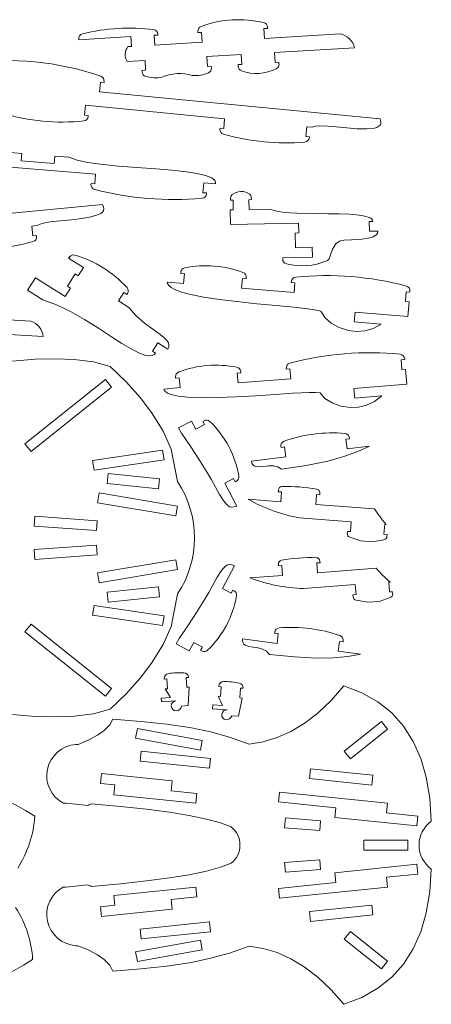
# Model space of a CAD drawing. Header units: millimetres. Extents: x 25 to 477, y 53 to 459.
# Tile 2 of 2: x 310 to 477, y 53 to 454. Entities that reach past the tile are written whole.
import ezdxf

# ---------------------------------------------------------------- set-up
doc = ezdxf.new("R2010")
doc.units = ezdxf.units.MM

msp = doc.modelspace()

# ---------------------------------------------------------------- linework, layer by layer
at = {"color": 7, "linetype": 'Continuous', "lineweight": 15}
for p, q in [((409.06, 450.65), (410.56, 450.74)), ((409.06, 450.65), (409.3, 446.66)), ((410.56, 450.74), (410.52, 451.28)), ((333.61, 446.12), (333.58, 446.47)), ((333.61, 446.12), (354.87, 447.4)), ((355.11, 443.4), (354.87, 447.4)), ((364.39, 447.97), (365.89, 448.06)), ((364.39, 447.97), (364.63, 443.98)), ((365.89, 448.06), (365.87, 448.41)), ((382.17, 449.03), (382.14, 449.58)), ((382.17, 449.03), (383.67, 449.12)), ((383.91, 445.13), (383.67, 449.12)), ((409.3, 446.66), (440.17, 448.51)), ((353.61, 443.31), (355.11, 443.4)), ((364.63, 443.98), (383.91, 445.13)), ((446.02, 442.85), (413.41, 440.89)), ((360.62, 437.72), (353.34, 437.29)), ((360.86, 433.73), (360.62, 437.72)), ((399.78, 440.07), (385.85, 439.24)), ((385.85, 439.24), (386.09, 435.24)), ((400.02, 436.08), (399.78, 440.07)), ((413.41, 440.89), (413.65, 436.9)), ((359.36, 433.64), (360.86, 433.73)), ((359.4, 432.99), (359.36, 433.64)), ((386.09, 435.24), (387.59, 435.33)), ((387.59, 435.33), (387.63, 434.6)), ((398.52, 435.99), (400.02, 436.08)), ((398.57, 435.24), (398.52, 435.99)), ((413.65, 436.9), (415.15, 436.99)), ((415.15, 436.99), (415.19, 436.24)), ((342.01, 424.87), (342.4, 428.85)), ((342.4, 428.85), (343.89, 428.71)), ((343.89, 428.71), (343.93, 429.15)), ((456.45, 413.82), (342.01, 424.87)), ((336, 415.41), (336.38, 419.39)), ((336.38, 419.39), (393.04, 413.91)), ((337.49, 415.26), (336, 415.41)), ((337.45, 414.87), (337.49, 415.26)), ((393.04, 413.91), (392.66, 409.93)), ((391.16, 410.08), (391.13, 409.73)), ((392.66, 409.93), (391.16, 410.08)), ((426.1, 406.7), (426.48, 410.68)), ((426.48, 410.68), (428.71, 410.47)), ((427.59, 406.56), (426.1, 406.7)), ((427.56, 406.21), (427.59, 406.56)), ((310.42, 399.8), (304.31, 400.29)), ((310.42, 399.8), (310.17, 396.81)), ((323.6, 395.72), (323.85, 398.71)), ((329.57, 398.24), (323.85, 398.71)), ((296.68, 394.89), (340.44, 391.34)), ((310.17, 396.81), (323.6, 395.72)), ((340.11, 387.36), (340.44, 391.34)), ((338.59, 387.15), (338.62, 387.48)), ((338.62, 387.48), (340.11, 387.36)), ((384.5, 387.77), (384.18, 383.78)), ((384.5, 387.77), (389.28, 387.38)), ((384.18, 383.78), (385.67, 383.66)), ((385.67, 383.66), (385.65, 383.34)), ((395.45, 381.45), (395.47, 380.75)), ((397.67, 383.8), (396.6, 383.31)), ((402.79, 383.48), (401.66, 384.03)), ((403.93, 380.94), (403.91, 381.73)), ((343.3, 378.94), (228.86, 367.88)), ((395.47, 380.75), (396.47, 380.78)), ((396.47, 380.78), (396.56, 376.78)), ((402.93, 380.92), (403.93, 380.94)), ((403.02, 376.92), (402.93, 380.92)), ((395.31, 376.75), (396.56, 376.78)), ((395.45, 370.75), (395.31, 376.75)), ((403.02, 376.92), (411.49, 377.11)), ((314.49, 370.12), (316.71, 370.34)), ((314.87, 366.14), (314.49, 370.12)), ((423.13, 371.38), (395.45, 370.75)), ((423.13, 371.38), (423.22, 367.38)), ((453.42, 372.06), (451.92, 372.03)), ((452.01, 368.03), (451.92, 372.03)), ((316.37, 366.29), (314.87, 366.14)), ((316.4, 365.94), (316.37, 366.29)), ((423.22, 367.38), (421.72, 367.34)), ((421.72, 367.34), (421.86, 361.35)), ((455.53, 368.11), (452.01, 368.03)), ((421.86, 361.35), (428.72, 361.5)), ((428.81, 357.5), (428.72, 361.5)), ((329.48, 357.12), (329.9, 357.66)), ((416.69, 357.23), (428.81, 357.5)), ((435.94, 357.66), (435.81, 357.26)), ((335.53, 353.32), (329.48, 357.12)), ((333.41, 349.93), (335.53, 353.32)), ((416.69, 357.23), (416.7, 356.69)), ((328.95, 345.65), (332.14, 350.73)), ((332.14, 350.73), (333.41, 349.93)), ((375.15, 350.84), (375.2, 351.36)), ((376.65, 350.72), (375.15, 350.84)), ((376.33, 346.73), (376.65, 350.72)), ((315.95, 349.08), (312.76, 344)), ((315.95, 349.08), (328.09, 341.46)), ((330.22, 344.85), (328.95, 345.65)), ((376.33, 346.73), (369.65, 347.28)), ((400.26, 348.81), (399.94, 344.82)), ((401.76, 348.68), (400.26, 348.81)), ((401.8, 349.2), (401.76, 348.68)), ((420.22, 347.19), (420.25, 347.53)), ((421.71, 347.07), (420.22, 347.19)), ((421.39, 343.08), (421.71, 347.07)), ((319.03, 340.07), (312.76, 344)), ((328.09, 341.46), (330.22, 344.85)), ((351.95, 343.02), (349.82, 339.63)), ((353.22, 342.22), (351.95, 343.02)), ((353.49, 342.66), (353.22, 342.22)), ((421.39, 343.08), (399.94, 344.82)), ((467.02, 343.39), (466.69, 339.4)), ((468.51, 343.27), (467.02, 343.39)), ((468.54, 343.61), (468.51, 343.27)), ((349.82, 339.63), (354, 337.01)), ((468.19, 339.28), (466.69, 339.4)), ((467.7, 333.3), (468.19, 339.28)), ((283.16, 333.3), (314.04, 331.45)), ((445.87, 331.06), (446.19, 335.05)), ((446.19, 335.05), (467.7, 333.3)), ((456.84, 330.17), (445.87, 331.06)), ((319.16, 325.13), (286.56, 327.09)), ((365.78, 322.53), (363.66, 319.14)), ((369.87, 319.96), (365.78, 322.53)), ((363.66, 319.14), (364.93, 318.35)), ((466.44, 315.72), (464.95, 315.6)), ((464.95, 315.6), (465.27, 311.62)), ((466.42, 316.07), (466.44, 315.72)), ((399.69, 310.31), (398.19, 310.19)), ((398.19, 310.19), (398.52, 306.2)), ((399.65, 310.83), (399.69, 310.31)), ((418.15, 311.81), (418.12, 312.15)), ((419.65, 311.93), (418.15, 311.81)), ((419.97, 307.94), (419.65, 311.93)), ((466.77, 311.74), (465.27, 311.62)), ((467.25, 305.76), (466.77, 311.74)), ((311.65, 281.39), (344.44, 307.61)), ((346.94, 304.49), (344.44, 307.61)), ((373.09, 308.15), (373.04, 308.67)), ((374.58, 308.27), (373.09, 308.15)), ((374.9, 304.29), (374.58, 308.27)), ((419.97, 307.94), (398.52, 306.2)), ((445.74, 304.01), (467.25, 305.76)), ((314.15, 278.27), (346.94, 304.49)), ((374.9, 304.29), (368.23, 303.74)), ((446.06, 300.03), (445.74, 304.01)), ((457.03, 300.92), (446.06, 300.03)), ((379.59, 290.67), (374.3, 287.85)), ((381.37, 287.33), (379.59, 290.67)), ((384.9, 289.21), (381.37, 287.33)), ((384.2, 290.53), (384.71, 290.8)), ((384.9, 289.21), (384.2, 290.53)), ((374.3, 287.85), (375.42, 285.74)), ((314.15, 278.27), (311.65, 281.39)), ((443.91, 283.47), (442.42, 283.28)), ((442.42, 283.28), (442.93, 279.31)), ((443.86, 283.88), (443.91, 283.47)), ((339.27, 274.61), (367.77, 278.76)), ((368.35, 274.8), (367.77, 278.76)), ((371.25, 279.27), (373.9, 265.97)), ((416.02, 279.92), (415.96, 280.33)), ((417.5, 280.11), (416.02, 279.92)), ((418.01, 276.14), (417.5, 280.11)), ((442.93, 279.31), (452.01, 280.47)), ((339.85, 270.65), (339.27, 274.61)), ((339.85, 270.65), (368.35, 274.8)), ((403.96, 274.35), (418.01, 276.14)), ((345.23, 265.26), (345.64, 269.24)), ((366.5, 267.08), (345.64, 269.24)), ((366.09, 263.1), (345.23, 265.26)), ((366.09, 263.1), (366.5, 267.08)), ((393.06, 265.39), (396.59, 267.27)), ((398.05, 256.03), (393.06, 265.39)), ((397.3, 265.94), (396.59, 267.27)), ((397.81, 266.21), (397.3, 265.94)), ((341.29, 257.4), (341.96, 261.35)), ((341.96, 261.35), (373.84, 255.96)), ((414.95, 262.55), (414.9, 261.88)), ((414.9, 261.88), (416.19, 261.78)), ((416.19, 261.78), (415.89, 257.79)), ((431.79, 260.6), (431.84, 261.27)), ((341.29, 257.4), (373.18, 252.01)), ((402.64, 258.79), (415.89, 257.79)), ((430.19, 256.71), (430.49, 260.7)), ((430.49, 260.7), (431.79, 260.6)), ((373.18, 252.01), (373.84, 255.96)), ((430.19, 256.71), (454.1, 254.91)), ((315.45, 247.85), (315.74, 251.84)), ((341.11, 249.98), (315.74, 251.84)), ((340.82, 245.99), (341.11, 249.98)), ((423.57, 251.19), (444.66, 249.6)), ((444.66, 249.6), (444.36, 245.61)), ((340.82, 245.99), (315.45, 247.85)), ((443.07, 245.71), (443, 244.87)), ((444.36, 245.61), (443.07, 245.71)), ((457.96, 244.59), (458.26, 248.58)), ((458.26, 248.58), (458.82, 248.53)), ((444.02, 243.34), (448.6, 241.78)), ((448.6, 241.78), (453.2, 241.44)), ((453.2, 241.44), (457.96, 242.29)), ((459.25, 244.49), (457.96, 244.59)), ((459.19, 243.65), (459.25, 244.49)), ((315.45, 238.28), (340.82, 240.14)), ((315.45, 238.28), (315.74, 234.29)), ((340.82, 240.14), (341.11, 236.15)), ((315.74, 234.29), (341.11, 236.15)), ((373.18, 234.12), (341.29, 228.73)), ((373.18, 234.12), (373.84, 230.17)), ((430.62, 232.81), (431.92, 232.91)), ((431.92, 232.91), (431.86, 233.58)), ((373.84, 230.17), (341.96, 224.78)), ((397.11, 231.7), (392.12, 222.34)), ((414.97, 232.31), (415.02, 231.63)), ((415.02, 231.63), (416.32, 231.73)), ((416.32, 231.73), (416.62, 227.74)), ((430.92, 228.82), (430.62, 232.81)), ((430.92, 228.82), (454.83, 230.63)), ((341.29, 228.73), (341.96, 224.78)), ((403.36, 226.74), (416.62, 227.74)), ((459.89, 224.99), (460.45, 225.03)), ((460.19, 221), (459.89, 224.99)), ((345.23, 220.87), (366.09, 223.03)), ((345.23, 220.87), (345.64, 216.89)), ((366.09, 223.03), (366.5, 219.05)), ((392.12, 222.34), (395.65, 220.46)), ((396.36, 221.79), (395.65, 220.46)), ((396.87, 221.51), (396.36, 221.79)), ((425.21, 222.37), (446.29, 223.97)), ((446.29, 223.97), (446.6, 219.98)), ((461.49, 221.1), (460.19, 221)), ((461.55, 220.26), (461.49, 221.1)), ((345.64, 216.89), (366.5, 219.05)), ((371.25, 206.86), (373.9, 220.16)), ((446.6, 219.98), (445.3, 219.88)), ((445.3, 219.88), (445.36, 219.04)), ((446.6, 217.68), (451.36, 216.83)), ((451.36, 216.83), (455.96, 217.17)), ((455.96, 217.17), (460.54, 218.73)), ((339.85, 215.48), (339.27, 211.52)), ((368.35, 211.33), (339.85, 215.48)), ((367.77, 207.37), (339.27, 211.52)), ((368.35, 211.33), (367.77, 207.37)), ((314.15, 207.86), (311.65, 204.74)), ((344.44, 178.52), (311.65, 204.74)), ((346.94, 181.64), (314.15, 207.86)), ((373.36, 199.88), (374.48, 201.98)), ((400.35, 201.82), (414.4, 200.03)), ((413.42, 204.19), (413.47, 204.6)), ((414.9, 204), (413.42, 204.19)), ((414.4, 200.03), (414.9, 204)), ((439.82, 200.83), (439.32, 196.86)), ((441.31, 200.64), (439.82, 200.83)), ((441.36, 201.05), (441.31, 200.64)), ((378.65, 197.06), (373.36, 199.88)), ((380.43, 200.4), (378.65, 197.06)), ((383.96, 198.52), (380.43, 200.4)), ((383.96, 198.52), (383.26, 197.2)), ((383.26, 197.2), (383.77, 196.93)), ((439.32, 196.86), (448.39, 195.7)), ((368.46, 185.45), (368.44, 185.63)), ((369.45, 185.53), (368.46, 185.45)), ((369.75, 181.54), (369.45, 185.53)), ((378.34, 186.18), (377.35, 186.1)), ((377.35, 186.1), (377.64, 182.12)), ((378.34, 186.18), (378.34, 186.18)), ((346.94, 181.64), (344.44, 178.52)), ((369.75, 181.54), (368.75, 181.46)), ((371.05, 178.01), (368.75, 181.46)), ((378.63, 182.19), (377.64, 182.12)), ((378.24, 174.64), (378.63, 182.19)), ((390.66, 182.44), (390.67, 182.62)), ((391.65, 182.37), (390.66, 182.44)), ((391.36, 178.38), (391.65, 182.37)), ((399.55, 181.79), (399.25, 177.8)), ((400.54, 181.72), (399.55, 181.79)), ((400.54, 181.72), (400.54, 181.72)), ((367.14, 177.72), (371.05, 178.01)), ((367.26, 176.15), (367.14, 177.72)), ((392.14, 174.7), (390.36, 178.45)), ((391.36, 178.38), (390.36, 178.45)), ((398.76, 170.32), (400.25, 177.73)), ((400.25, 177.73), (399.25, 177.8)), ((373.22, 176.59), (367.26, 176.15)), ((375.42, 174.44), (378.24, 174.64)), ((388.11, 173.41), (388.23, 174.98)), ((394.07, 172.98), (388.11, 173.41)), ((388.23, 174.98), (392.14, 174.7)), ((395.93, 170.53), (398.76, 170.32)), ((356.79, 161.35), (357.51, 165.28)), ((357.51, 165.28), (383.93, 160.44)), ((456.91, 168.22), (441.77, 156.12)), ((459.41, 165.09), (444.27, 152.99)), ((459.41, 165.09), (456.91, 168.22)), ((356.79, 161.35), (383.21, 156.51)), ((383.21, 156.51), (383.93, 160.44)), ((358.56, 152.06), (358.97, 156.03)), ((358.97, 156.03), (387.3, 153.11)), ((386.89, 149.13), (387.3, 153.11)), ((444.27, 152.99), (441.77, 156.12)), ((358.56, 152.06), (386.89, 149.13)), ((427.63, 144.92), (428.04, 148.89)), ((428.04, 148.89), (453.43, 146.27)), ((342.43, 142.94), (342.85, 146.92)), ((371.71, 143.93), (342.85, 146.92)), ((427.63, 144.92), (453.02, 142.29)), ((453.02, 142.29), (453.43, 146.27)), ((348.37, 142.33), (342.43, 142.94)), ((347.96, 138.35), (348.37, 142.33)), ((371.3, 139.96), (371.71, 143.93)), ((347.96, 138.35), (381.34, 134.9)), ((371.3, 139.96), (381.75, 138.88)), ((381.34, 134.9), (381.75, 138.88)), ((414.96, 135.44), (415.37, 139.42)), ((459.35, 134.88), (415.37, 139.42)), ((438.37, 133.02), (414.96, 135.44)), ((437.96, 129.04), (438.37, 133.02)), ((458.94, 130.9), (459.35, 134.88)), ((417.5, 124.88), (417.83, 128.87)), ((432.12, 127.72), (417.83, 128.87)), ((437.96, 129.04), (471.38, 125.59)), ((458.94, 130.9), (471.79, 129.57)), ((471.38, 125.59), (471.79, 129.57)), ((431.8, 123.73), (417.5, 124.88)), ((431.8, 123.73), (432.12, 127.72)), ((449.82, 119.79), (467.63, 119.79)), ((449.82, 119.79), (449.82, 115.79)), ((467.63, 119.79), (467.63, 115.79)), ((449.82, 115.79), (467.63, 115.79)), ((417.5, 110.69), (431.8, 111.85)), ((417.5, 110.69), (417.83, 106.7)), ((431.8, 111.85), (432.12, 107.86)), ((471.38, 109.99), (437.96, 106.53)), ((471.38, 109.99), (471.79, 106.01)), ((417.83, 106.7), (432.12, 107.86)), ((437.96, 106.53), (438.37, 102.55)), ((471.79, 106.01), (458.94, 104.68)), ((458.94, 104.68), (459.35, 100.7)), ((381.34, 100.68), (347.96, 97.23)), ((381.34, 100.68), (381.75, 96.7)), ((414.96, 100.13), (438.37, 102.55)), ((415.37, 96.15), (459.35, 100.7)), ((347.96, 97.23), (348.37, 93.25)), ((381.75, 96.7), (371.3, 95.62)), ((414.96, 100.13), (415.37, 96.15)), ((342.43, 92.64), (348.37, 93.25)), ((342.43, 92.64), (342.85, 88.66)), ((371.3, 95.62), (371.71, 91.64)), ((453.02, 93.28), (427.63, 90.66)), ((453.02, 93.28), (453.43, 89.31)), ((342.85, 88.66), (371.71, 91.64)), ((427.63, 90.66), (428.04, 86.68)), ((453.43, 89.31), (428.04, 86.68)), ((386.89, 86.45), (358.56, 83.52)), ((386.89, 86.45), (387.3, 82.47)), ((358.56, 83.52), (358.97, 79.54)), ((387.3, 82.47), (358.97, 79.54)), ((444.27, 82.58), (441.77, 79.46)), ((444.27, 82.58), (459.41, 70.48)), ((383.21, 79.07), (356.79, 74.23)), ((383.21, 79.07), (383.93, 75.13)), ((441.77, 79.46), (456.91, 67.36)), ((356.79, 74.23), (357.51, 70.29)), ((383.93, 75.13), (357.51, 70.29)), ((459.41, 70.48), (456.91, 67.36))]:
    msp.add_line(p, q, dxfattribs=at)
at = {"color": 7, "linetype": 'Continuous', "lineweight": 15, "flags": 128}
for points in [[(456.45, 413.82), (456.7, 412.85), (456.67, 412.03), (456.37, 411.37), (455.82, 410.83), (455.06, 410.41), (454.1, 410.11), (450.96, 409.75), (447.07, 409.84), (442.79, 410.19), (438.47, 410.62), (434.93, 410.92), (431.89, 411.02), (430.01, 410.87), (428.71, 410.47)], [(389.28, 387.38), (389.31, 388.07), (389.07, 388.7), (388.56, 389.28), (387.8, 389.8), (385.28, 390.82), (381.77, 391.64), (377.44, 392.3), (371.54, 392.93), (365.03, 393.46), (357.32, 394.02), (349.64, 394.63), (342.41, 395.38), (337.32, 396.13), (332.98, 397.07), (329.57, 398.24)], [(343.3, 378.94), (343.73, 378.03), (343.85, 377.23), (343.69, 376.51), (343.26, 375.88), (342.59, 375.33), (341.71, 374.85), (338.69, 373.9), (334.86, 373.24), (330.59, 372.76), (326.27, 372.36), (322.74, 371.98), (319.73, 371.49), (317.92, 370.99), (316.71, 370.34)], [(411.49, 377.11), (413.63, 376.34), (416.62, 375.82), (419.43, 375.55), (422.57, 375.38), (428.7, 375.26), (435.08, 375.21), (439.77, 375.15), (444.09, 374.99), (447.84, 374.66), (450.14, 374.27), (451.89, 373.72), (452.54, 373.39), (453.02, 373), (453.32, 372.56), (453.42, 372.06)], [(441.66, 364.45), (444.74, 364.61), (448.88, 364.89), (452.29, 365.41), (453.61, 365.84), (454.62, 366.41), (455.28, 367.16), (455.53, 368.11)], [(435.94, 357.66), (436.95, 360.73), (438.42, 362.89), (439.9, 363.95), (441.66, 364.45)], [(369.65, 347.28), (369.89, 346.54), (370.41, 345.84), (371.21, 345.18), (372.25, 344.56), (375.03, 343.42), (378.61, 342.4), (384.38, 341.22), (390.98, 340.21), (398.08, 339.35), (406.2, 338.51), (414.05, 337.77), (421.16, 337.1), (424.81, 336.71), (427.94, 336.31), (430.46, 335.91), (432.27, 335.49)], [(364.93, 318.35), (364.26, 317.7), (363.4, 317.35), (362.37, 317.26), (360.52, 317.58), (358.33, 318.38), (354.96, 320.07), (351.15, 322.33), (346.97, 324.99), (341.6, 328.48), (335.97, 332.01), (330.24, 335.32), (324.54, 338.09), (319.03, 340.07)], [(354, 337.01), (357.04, 333.52), (360.42, 330.59), (363.78, 328.12), (366.18, 326.4), (368.19, 324.83), (369.63, 323.35), (370.12, 322.52), (370.35, 321.68), (370.28, 320.84), (369.87, 319.96)], [(432.27, 335.49), (433.86, 332.93), (436.41, 330.63), (439.71, 328.78), (443.55, 327.58), (446.81, 327.22), (450.18, 327.47), (453.56, 328.42), (456.84, 330.17)], [(306.65, 315.05), (315.79, 315.85), (324.14, 316.1), (331.69, 315.81), (339.57, 314.77), (346.34, 312.97)], [(346.34, 312.97), (353.01, 306.51), (358.76, 300.13), (363.57, 293.82), (368.05, 286.49), (371.25, 279.27)], [(368.23, 303.74), (368.58, 303.06), (369.21, 302.45), (370.1, 301.93), (371.23, 301.48), (374.16, 300.8), (377.86, 300.38), (383.74, 300.14), (390.42, 300.21), (397.56, 300.5), (405.71, 300.98), (413.58, 301.52), (420.7, 302), (424.37, 302.2), (427.53, 302.32), (430.08, 302.33), (431.93, 302.2)], [(431.93, 302.2), (433.91, 299.93), (436.8, 298.07), (440.35, 296.78), (444.34, 296.22), (447.62, 296.39), (450.9, 297.18), (454.08, 298.66), (457.03, 300.92)], [(375.42, 285.74), (379.31, 280.15), (382.57, 275.16), (385.27, 270.75), (387.49, 266.92), (389.32, 263.66), (390.99, 260.73), (392.39, 258.46), (393.38, 257.14), (394.33, 256.22), (395.16, 255.74), (396.03, 255.55), (396.98, 255.65), (398.05, 256.03)], [(452.01, 280.47), (447.27, 278.22), (441.64, 276.19), (435.11, 274.38), (426.27, 272.54), (416.18, 271.02)], [(416.18, 271.02), (414.68, 272.05), (412.9, 272.44), (410.97, 272.41), (409.03, 272.2), (407.22, 272.06), (405.68, 272.21), (405.05, 272.47), (404.54, 272.9), (404.17, 273.51), (403.96, 274.35)], [(374.48, 201.98), (378.37, 207.58), (381.63, 212.57), (384.33, 216.98), (386.55, 220.81), (388.39, 224.07), (390.05, 227), (391.45, 229.27), (392.44, 230.59), (393.4, 231.51), (394.22, 231.99), (395.09, 232.17), (396.04, 232.08), (397.11, 231.7)], [(346.34, 173.16), (353.01, 179.62), (358.76, 186), (363.57, 192.31), (368.05, 199.64), (371.25, 206.86)], [(411.34, 195.53), (410.15, 196.91), (408.52, 197.72), (406.65, 198.18), (404.72, 198.47), (402.93, 198.78), (401.47, 199.31), (400.93, 199.72), (400.55, 200.26), (400.35, 200.95), (400.35, 201.82)], [(448.39, 195.7), (443.25, 194.71), (437.29, 194.15), (430.52, 194.04), (421.49, 194.48), (411.34, 195.53)], [(403.01, 158.98), (408.81, 159.91), (414.47, 161.62), (420.02, 164.1), (425.44, 167.37), (430.98, 171.62), (436.39, 176.73), (441.65, 182.69)], [(441.65, 182.69), (449, 179.85), (455.5, 176.17), (461.15, 171.65), (465.96, 166.29), (469.91, 160.08), (472.97, 153.16), (475.22, 145.43), (476.64, 136.89), (477.25, 127.54)], [(306.65, 171.08), (315.79, 170.28), (324.14, 170.03), (331.69, 170.32), (339.57, 171.36), (346.34, 173.16)], [(333.42, 158.81), (337.68, 160.66), (341.19, 162.55), (343.95, 164.47), (346.24, 166.78), (347.49, 169.15)], [(347.49, 169.15), (358.9, 168.22), (369.45, 167.12), (379.48, 165.59), (387.22, 163.95), (395, 161.78), (403.01, 158.98)], [(332.39, 158.78), (332.97, 158.8), (333.42, 158.81)], [(337.15, 133.98), (332.35, 134.5), (328.48, 134.9)], [(338.82, 134.64), (350.66, 133.56), (361.24, 132.4), (370.55, 131.17), (378.61, 129.85), (385.69, 128.39), (391.39, 126.84), (395.7, 125.2)], [(338.82, 100.93), (350.66, 102.01), (361.24, 103.17), (370.55, 104.41), (378.61, 105.72), (385.69, 107.19), (391.39, 108.74), (395.7, 110.37)], [(441.65, 52.89), (449, 55.72), (455.5, 59.4), (461.15, 63.93), (465.96, 69.29), (469.91, 75.5), (472.97, 82.41), (475.22, 90.14), (476.64, 98.68), (477.25, 108.04)], [(328.48, 100.67), (333.39, 101.19), (337.15, 101.6)], [(333.42, 76.76), (332.85, 76.78), (332.39, 76.79)], [(333.42, 76.76), (337.68, 74.91), (341.19, 73.03), (343.95, 71.11), (346.24, 68.79), (347.49, 66.43)], [(347.49, 66.43), (358.9, 67.35), (369.45, 68.46), (379.48, 69.98), (387.22, 71.63), (395, 73.8), (403.01, 76.6)], [(403.01, 76.6), (408.81, 75.66), (414.47, 73.96), (420.02, 71.47), (425.44, 68.21), (430.98, 63.95), (436.39, 58.85), (441.65, 52.89)]]:
    msp.add_lwpolyline(points, dxfattribs=at)
at = {"color": 7, "linetype": 'Continuous', "lineweight": 15}
for centre, radius, start, end in [((398.75, 410.06), 44.25, 76.6231, 110.2439), ((354.3, 371.16), 79.72, 82.9286, 103.9384), ((363.87, 448.29), 2, 3.4335, 82.9286), ((384.14, 449.69), 2, 110.2438, 183.4336), ((408.53, 451.16), 2, 3.4335, 76.6231), ((335.58, 446.59), 2, 103.9384, 183.4337), ((438.6, 441.03), 7.64, 13.7582, 78.0781), ((357.73, 440.11), 5.21, 142.0862, 212.7804), ((304.66, 322.71), 114.96, 70.728, 98.236), ((385.64, 434.48), 2, 295.3988, 3.4333), ((400.57, 435.36), 2, 183.4335, 249.7074), ((406.02, 450.11), 17.73, 249.7074, 297.1595), ((413.2, 436.12), 2, 297.1594, 3.4334), ((341.94, 429.34), 2, 354.482, 70.728), ((361.4, 433.11), 2, 183.4335, 254.1891), ((364.91, 445.52), 14.9, 254.1891, 279.8866), ((374.69, 414.28), 18.06, 73.3128, 113.5542), ((381.29, 443.63), 12.13, 263.2818, 295.3988), ((326.6, 492.62), 80.07, 252.4471, 276.517), ((335.46, 415.06), 2, 276.517, 354.4822), ((393.12, 409.54), 2, 174.482, 254.1849), ((417.97, 497.28), 93.19, 254.1849, 274.7792), ((425.57, 406.41), 2, 274.7791, 354.482), ((340.58, 386.99), 2, 175.3627, 255.655), ((372.33, 511.13), 130.13, 255.655, 275.0704), ((383.65, 383.5), 2, 275.0705, 355.3626), ((397.45, 381.49), 2, 115.0845, 181.2974), ((399.97, 378.41), 5.86, 73.3283, 113.1822), ((401.91, 381.68), 2, 1.2971, 64.0127), ((314.41, 365.75), 2, 285.8151, 5.518), ((289.56, 453.49), 93.19, 265.2208, 285.8151), ((331.47, 356.42), 2, 73.7984, 141.836), ((319.2, 314.17), 45.99, 42.1876, 73.7984), ((385.27, 310.53), 43.46, 69.4822, 101.243), ((418.7, 356.74), 2, 181.2973, 255.3903), ((424.67, 379.65), 25.68, 255.3903, 292.9395), ((433.9, 357.84), 2, 292.9396, 343.0918), ((377.19, 351.2), 2, 101.2429, 175.3626), ((399.81, 349.36), 2, 355.3626, 69.4822), ((422.24, 347.37), 2, 95.7543, 175.3626), ((434.59, 224.77), 125.22, 74.9708, 95.7544), ((466.55, 343.77), 2, 355.3626, 74.9708), ((351.8, 343.72), 2, 327.8906, 42.1876), ((311.57, 324.21), 7.64, 6.8914, 71.2109), ((452.07, 193.31), 125.22, 84.2455, 105.0291), ((464.42, 315.91), 2, 4.6373, 84.2455), ((389.57, 270), 43.46, 78.7569, 110.5177), ((420.12, 312.31), 2, 105.029, 184.6374), ((375.04, 308.83), 2, 110.5176, 184.6374), ((397.65, 310.66), 2, 4.6373, 78.7569), ((385.65, 289.04), 2, 46.1572, 118.0423), ((359.07, 261.36), 40.37, 9.9274, 46.1572), ((436.89, 227.26), 58.59, 84.9524, 109.5593), ((441.87, 283.63), 2, 7.2558, 84.9524), ((417.95, 280.58), 2, 109.5593, 187.2558), ((339.03, 243.07), 41.72, 326.705, 33.295), ((396.87, 267.98), 2, 298.0423, 9.9274), ((416.44, 262.44), 1.5, 92.1073, 175.685), ((418.73, 200.17), 63.81, 79.2629, 92.1071), ((430.34, 261.39), 1.5, 355.685, 79.2629), ((435.98, 318.05), 68, 240.6314, 259.4852), ((504.36, 287.17), 59.72, 212.702, 220.3142), ((444.5, 244.76), 1.5, 175.8455, 251.2065), ((457.69, 243.77), 1.5, 280.1759, 355.685), ((416.47, 232.42), 1.5, 100.7371, 184.315), ((428.08, 171.2), 63.81, 87.8928, 100.7371), ((430.37, 233.47), 1.5, 4.315, 87.8928), ((499.68, 270.07), 59.72, 221.3319, 228.9442), ((427.44, 290.33), 68, 249.2613, 268.1152), ((395.93, 219.75), 2, 350.0743, 61.9594), ((358.13, 226.36), 40.37, 313.8445, 350.0743), ((446.86, 219.16), 1.5, 184.4754, 259.8363), ((460.05, 220.15), 1.5, 288.806, 4.315), ((415.45, 204.34), 2, 95.0476, 172.7442), ((420.43, 147.97), 58.59, 70.4407, 95.0476), ((439.38, 201.3), 2, 352.7442, 70.4407), ((384.71, 198.69), 2, 241.9594, 313.8445), ((370.44, 185.78), 2, 97.9061, 184.1923), ((374.75, 154.74), 33.34, 87.0768, 97.9061), ((376.35, 186.03), 2, 4.1923, 87.0768), ((392.67, 182.47), 2, 89.5214, 175.8077), ((392.4, 151.14), 33.34, 78.6922, 89.5215), ((398.55, 181.87), 2, 355.8077, 78.6922), ((373.37, 174.54), 2.05, 94.1923, 357.0378), ((393.92, 170.93), 2.05, 85.8077, 348.6532), ((333.29, 146.1), 12.72, 94.049, 242.0656), ((267.59, 55.48), 88.37, 57.0449, 101.9401), ((327.44, 146.75), 11.89, 269.4975, 275.0101), ((333.29, 146.1), 12.72, 287.6405, 295.7502), ((272.49, 132.05), 43.24, 326.9172, 356.7784), ((389.86, 117.79), 9.44, 308.2474, 51.7526), ((484.23, 117.79), 11.99, 125.6116, 234.3883), ((333.29, 89.48), 12.72, 117.9344, 265.951), ((327.44, 88.82), 11.89, 84.9899, 90.5025), ((333.29, 89.48), 12.72, 64.2498, 72.3595), ((271.64, 68.69), 43.24, 3.2216, 33.0828), ((266.74, 145.26), 88.37, 258.0599, 302.955)]:
    msp.add_arc(centre, radius, start, end, dxfattribs=at)

doc.saveas('drawing.dxf')
